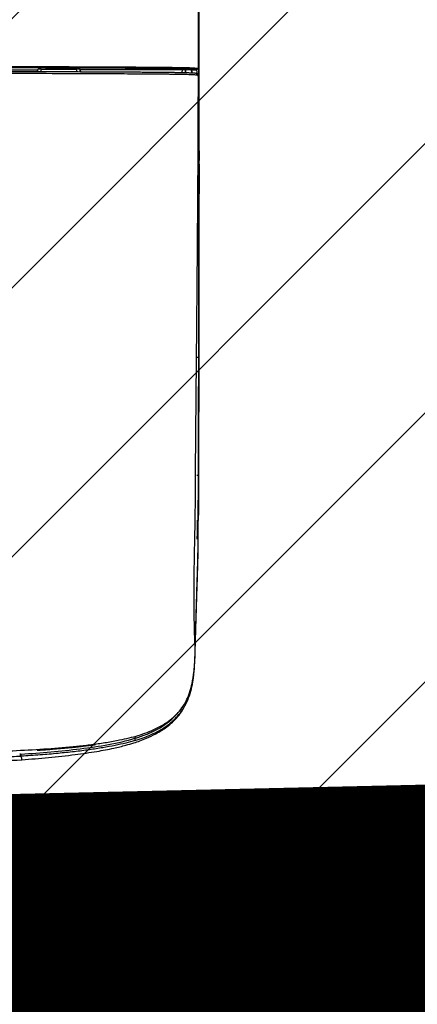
# Model space of a CAD drawing. Header units: metres. Extents: x 6438197 to 12957343, y 5629874 to 11322802.
# Tile 108 of 115: x 6450541 to 6450581, y 5643149 to 5643246. Entities that reach past the tile are written whole.
import ezdxf

# ---------------------------------------------------------------- set-up
doc = ezdxf.new("R2010")
doc.units = ezdxf.units.M
doc.header["$MEASUREMENT"] = 0
doc.header["$PDMODE"] = 3
for name, color, linetype, lineweight in [('_A_OBRYS SCIAN ZEWN', 1, 'Continuous', 30), ('a-hatch', 84, 'Continuous', 5), ('E-OŚWIETLENIE TERENU', 10, 'Continuous', 30), ('IE_lampy zewnętrzne', 221, 'Continuous', 15), ('WYMIAROWANIE', 6, 'Continuous', 9), ('WYPELNIENIA', 204, 'Continuous', 5)]:
    doc.layers.add(name, color=color, linetype=linetype, lineweight=lineweight)
doc.styles.add('Arial', font='arial.ttf')
doc.dimstyles.new('proart_1_500', dxfattribs={"dimtxt": 90, "dimasz": 50, "dimexe": 30, "dimexo": 10, "dimgap": 8, "dimtad": 1, "dimrnd": 1, "dimzin": 9, "dimtxsty": 'Arial', "dimblk": 'ARCHTICK', "dimcen": 0, "dimclrd": 1, "dimclre": 1, "dimclrt": 3, "dimazin": 0, "dimtfac": 1, "dimtmove": 0, "dimatfit": 3, "dimfxl": 0, "dimarcsym": 0})

# ---------------------------------------------------------------- blocks, each defined once
blk = doc.blocks.new('zw$103F')
at = {"layer": 'IE_lampy zewnętrzne', "lineweight": 30}
for p, q in [((45.017, 82.558), (56.51, 82.574)), ((56.874, 82.622), (60.328, 82.627)), ((60.691, 82.579), (70.782, 82.593)), ((71.679, 82.578), (71.063, 82.577)), ((72.42, 78.934), (72.418, 78.934))]:
    blk.add_line(p, q, dxfattribs=at)
at = {"layer": 'IE_lampy zewnętrzne', "lineweight": 30, "extrusion": (0, 0, -1)}
for radius, start, end in [(2.148, 8.37849, 13.21897), (2.11, 8.54475, 14.52781), (2.11, 165.31764, 171.79205), (2.148, 166.62648, 171.96246)]:
    blk.add_arc((-58.602, 82.082), radius, start, end, dxfattribs=at)
at = {"layer": 'IE_lampy zewnętrzne', "lineweight": 30}
for start, end in [(162.64954, 169.98357), (9.63867, 17.50501)]:
    blk.add_arc((58.602, 82.082), 1.81, start, end, dxfattribs=at)
for centre, major_axis, ratio, start_param, end_param in [((72.08, 82.738), (0.012, 0.137), 0.931013, 3.237358, 4.80377), ((72.264, 79.37), (0.138, 0.001), 0.181123, 5.554906, 6.261889), ((72.219, 42.653), (0.15, 0), 0.191864, 4.691055, 6.36245), ((60.596, 16.089), (0.024, -0.209), 0.276888, 6.282919, 7.09188)]:
    blk.add_ellipse(centre, major_axis=major_axis, ratio=ratio, start_param=start_param, end_param=end_param, dxfattribs=at)
for points, degree, knots in [([(72.314, 97.656), (72.315, 97.351), (72.316, 96.747), (72.318, 95.852), (72.319, 94.979), (72.321, 94.127), (72.322, 93.298), (72.323, 92.489), (72.325, 91.703), (72.326, 90.938), (72.328, 89.81), (72.331, 88.317), (72.333, 86.81), (72.335, 85.576), (72.337, 84.804), (72.338, 84.135), (72.338, 83.722), (72.339, 83.395), (72.339, 83.154), (72.34, 82.936), (72.34, 82.79), (72.34, 82.717)], 3, [0, 0, 0, 0, 0.061362, 0.12127, 0.179726, 0.23673, 0.292283, 0.346385, 0.399038, 0.450243, 0.5, 0.625462, 0.75, 0.802626, 0.873199, 0.905081, 0.937004, 0.956139, 0.970687, 0.985312, 1, 1, 1, 1]), ([(72.38, 97.851), (72.383, 96.801), (72.387, 95.259), (72.392, 92.946), (72.397, 90.911), (72.402, 88.752), (72.406, 86.747), (72.409, 85.18), (72.411, 84.079), (72.412, 83.385), (72.413, 82.872), (72.414, 82.435), (72.415, 82.104), (72.415, 81.792), (72.416, 81.501), (72.416, 81.254), (72.417, 81.085), (72.417, 80.917), (72.417, 80.691), (72.418, 80.405), (72.418, 80.073), (72.419, 79.824), (72.419, 79.69), (72.419, 79.657)], 3, [0, 0, 0, 0, 0.173113, 0.254297, 0.381445, 0.508593, 0.610243, 0.712055, 0.766836, 0.791877, 0.826465, 0.851313, 0.863951, 0.881077, 0.902792, 0.911861, 0.921804, 0.930717, 0.939621, 0.958945, 0.977929, 0.994441, 1, 1, 1, 1]), ([(72.08, 82.6), (72.003, 82.607), (71.884, 82.614), (71.769, 82.62), (71.635, 82.626), (71.571, 82.629), (71.492, 82.632), (71.417, 82.634), (71.332, 82.637), (71.25, 82.64), (71.165, 82.642), (71.08, 82.645), (70.998, 82.647), (70.841, 82.651), (70.63, 82.655), (70.432, 82.659), (70.247, 82.662), (70.077, 82.665), (69.854, 82.668), (69.648, 82.671), (69.441, 82.673), (69.047, 82.678), (68.613, 82.683), (68.215, 82.687), (67.77, 82.691), (67.372, 82.694), (66.916, 82.697), (66.528, 82.7), (66.057, 82.704), (65.225, 82.709), (64.329, 82.714), (63.498, 82.719), (62.591, 82.723), (61.767, 82.726), (60.846, 82.73), (60.041, 82.733), (59.097, 82.736), (55.697, 82.748), (52.075, 82.754), (48.679, 82.759), (45.026, 82.76)], 2, [0, 0, 0, 0.015625, 0.015625, 0.03125, 0.03125, 0.039062, 0.039062, 0.046875, 0.046875, 0.054688, 0.054688, 0.0625, 0.0625, 0.078125, 0.078125, 0.09375, 0.09375, 0.109375, 0.109375, 0.125, 0.125, 0.15625, 0.15625, 0.1875, 0.1875, 0.21875, 0.21875, 0.25, 0.25, 0.3125, 0.3125, 0.375, 0.375, 0.4375, 0.4375, 0.5, 0.5, 0.75, 0.75, 1, 1, 1]), ([(45.032, 82.899), (49.764, 82.898), (54.488, 82.891), (61.529, 82.868), (63.873, 82.858), (67.333, 82.835), (68.485, 82.826), (70.125, 82.806), (70.664, 82.797), (71.604, 82.774), (71.989, 82.758), (72.208, 82.739)], 3, [0, 0, 0, 0, 0.5, 0.5, 0.75, 0.75, 0.875, 0.875, 0.9375, 0.9375, 1, 1, 1, 1]), ([(56.874, 82.622), (56.837, 82.622), (56.8, 82.622), (56.766, 82.621), (56.732, 82.621), (56.699, 82.62), (56.671, 82.62), (56.643, 82.619), (56.619, 82.618), (56.601, 82.617), (56.583, 82.616), (56.57, 82.614), (56.564, 82.613)], 3, [0, 0, 0, 0, 0.2323922, 0.2323922, 0.2323922, 0.4651082, 0.4651082, 0.4651082, 0.6925184, 0.6925184, 0.6925184, 0.9113923, 0.9113923, 0.9113923, 0.9113923]), ([(60.643, 82.617), (60.641, 82.618), (60.634, 82.62), (60.622, 82.621), (60.609, 82.622), (60.591, 82.623), (60.57, 82.623), (60.548, 82.624), (60.521, 82.625), (60.492, 82.626), (60.462, 82.626), (60.429, 82.627), (60.394, 82.627), (60.373, 82.627), (60.35, 82.627), (60.328, 82.627)], 3, [0, 0, 0, 0, 0.211089, 0.211089, 0.211089, 0.421923, 0.421923, 0.421923, 0.636653, 0.636653, 0.636653, 0.85894, 0.85894, 0.85894, 1, 1, 1, 1]), ([(70.782, 82.593), (70.813, 82.593), (70.844, 82.593), (70.874, 82.592), (70.903, 82.592), (70.93, 82.592), (70.955, 82.591), (70.979, 82.59), (71, 82.59), (71.016, 82.589), (71.032, 82.588), (71.044, 82.587), (71.051, 82.586)], 3, [0, 0, 0, 0, 0.2184632, 0.2184632, 0.2184632, 0.4369351, 0.4369351, 0.4369351, 0.6552879, 0.6552879, 0.6552879, 0.8736107, 0.8736107, 0.8736107, 0.8736107]), ([(71.679, 82.578), (71.686, 82.573), (71.692, 82.524), (71.7, 82.372), (71.702, 82.336), (71.703, 82.294)], 3, [0, 0, 0, 0, 0.791335, 0.791335, 1, 1, 1, 1]), ([(71.704, 82.274), (71.704, 82.287), (71.703, 82.301), (71.695, 82.499), (71.687, 82.574), (71.679, 82.577)], 3, [0, 0, 0, 0, 0.063944, 0.063944, 1, 1, 1, 1]), ([(72.203, 82.578), (72.203, 82.579), (72.202, 82.579), (72.202, 82.579), (72.202, 82.579), (72.202, 82.579)], 3, [0, 0, 0, 0, 0.969951, 0.969951, 1, 1, 1, 1]), ([(72.23, 82.216), (72.229, 82.266), (72.227, 82.31), (72.219, 82.498), (72.211, 82.574), (72.203, 82.578)], 3, [0, 0, 0, 0, 0.210641, 0.210641, 1, 1, 1, 1]), ([(72.34, 82.717), (72.342, 82.715), (72.346, 82.71), (72.355, 82.646), (72.363, 82.521), (72.37, 82.305), (72.375, 82.106), (72.38, 81.884), (72.384, 81.64), (72.387, 81.379), (72.39, 81.108), (72.393, 80.827), (72.396, 80.446), (72.399, 79.96), (72.401, 79.567), (72.402, 79.37)], 3, [0, 0, 0, 0, 0.063458, 0.125329, 0.249784, 0.311387, 0.3756, 0.439488, 0.499816, 0.562314, 0.624414, 0.68634, 0.749654, 0.874807, 1, 1, 1, 1]), ([(48.866, 82.408), (49.368, 82.407), (50.524, 82.406), (52.832, 82.403), (55.791, 82.397), (58.663, 82.388), (60.441, 82.382), (61.166, 82.379), (61.623, 82.377), (62.309, 82.374), (63.186, 82.37), (64.169, 82.365), (65.274, 82.359), (66.3, 82.352), (67.175, 82.345), (67.801, 82.34), (68.299, 82.336), (68.655, 82.332), (68.986, 82.329), (69.316, 82.325), (69.575, 82.321), (69.722, 82.319), (69.825, 82.318), (69.927, 82.317), (70.008, 82.315), (70.041, 82.315), (70.042, 82.315), (70.044, 82.315), (70.045, 82.315), (70.047, 82.315), (70.048, 82.315), (70.049, 82.315), (70.051, 82.315), (70.052, 82.315), (70.056, 82.315), (70.063, 82.314), (70.077, 82.314), (70.104, 82.314), (70.166, 82.313), (70.364, 82.31), (70.577, 82.306), (70.769, 82.301), (70.843, 82.3), (70.897, 82.298), (70.94, 82.297), (70.989, 82.296), (71.053, 82.294), (71.139, 82.292), (71.258, 82.288), (71.391, 82.284), (71.52, 82.279), (71.62, 82.275), (71.696, 82.271), (71.749, 82.268), (71.789, 82.266), (71.887, 82.26), (71.955, 82.255), (72.013, 82.251)], 3, [0, 0, 0, 0, 0.062076, 0.142814, 0.285532, 0.428468, 0.4995, 0.50691, 0.518885, 0.556492, 0.592522, 0.628489, 0.67966, 0.73144, 0.758284, 0.790866, 0.811383, 0.822314, 0.837009, 0.854475, 0.865788, 0.871376, 0.874263, 0.879625, 0.885191, 0.885191, 0.885192, 0.885193, 0.885196, 0.8852, 0.885209, 0.885228, 0.885265, 0.885338, 0.885484, 0.885773, 0.886338, 0.88742, 0.889387, 0.894902, 0.914759, 0.919564, 0.923279, 0.92571, 0.927819, 0.929938, 0.933249, 0.937882, 0.943665, 0.952955, 0.960877, 0.967608, 0.972824, 0.976818, 0.979224, 0.982297, 1, 1, 1, 1]), ([(72.208, 82.043), (72.144, 82.048), (72.016, 82.057), (71.746, 82.07), (71.438, 82.082), (71.095, 82.092), (70.727, 82.1), (70.342, 82.107), (69.95, 82.113), (69.554, 82.118), (69.161, 82.123), (68.775, 82.127), (68.4, 82.13), (68.038, 82.133), (67.69, 82.136), (67.356, 82.138), (67.036, 82.14), (65.939, 82.148), (63.917, 82.16), (60.388, 82.175), (55.336, 82.194), (51.298, 82.198), (48.873, 82.2)], 3, [0, 0, 0, 0, 0.019408, 0.038268, 0.056752, 0.074971, 0.093008, 0.110918, 0.128663, 0.146155, 0.163281, 0.179925, 0.195987, 0.211392, 0.226137, 0.240227, 0.253668, 0.266464, 0.378332, 0.505695, 0.703099, 1, 1, 1, 1]), ([(72.368, 81.521), (72.367, 81.56), (72.364, 81.72), (72.356, 81.923), (72.353, 81.995), (72.34, 82.06), (72.332, 82.084), (72.32, 82.112), (72.293, 82.154), (72.257, 82.186), (72.23, 82.202), (72.216, 82.21), (72.185, 82.224), (72.159, 82.23), (72.138, 82.23)], 3, [0, 0, 0, 0, 0.088354, 0.386512, 0.692386, 0.767053, 0.802391, 0.829338, 0.867802, 0.907178, 0.922322, 0.929311, 0.938512, 1, 1, 1, 1]), ([(72.388, 79.346), (72.386, 79.623), (72.385, 79.805), (72.384, 80.056), (72.382, 80.26), (72.381, 80.386), (72.38, 80.487), (72.38, 80.592), (72.379, 80.704), (72.377, 80.93), (72.374, 81.127), (72.373, 81.241), (72.371, 81.329), (72.37, 81.423), (72.368, 81.515), (72.365, 81.703), (72.36, 81.814), (72.359, 81.858), (72.357, 81.893), (72.355, 81.918), (72.354, 81.94), (72.352, 81.961), (72.351, 81.975), (72.346, 82.02), (72.341, 82.02)], 2, [0, 0, 0, 0.125, 0.125, 0.25, 0.25, 0.3125, 0.3125, 0.375, 0.375, 0.5, 0.5, 0.5625, 0.5625, 0.625, 0.625, 0.75, 0.75, 0.8, 0.8, 0.8375, 0.8375, 0.875, 0.875, 1, 1, 1]), ([(72.343, 79.897), (72.349, 79.887), (72.352, 79.86), (72.356, 79.825), (72.361, 79.752), (72.37, 79.614), (72.378, 79.346)], 2, [0, 0, 0, 0.25, 0.25, 0.5, 0.5, 1, 1, 1]), ([(72.391, 78.207), (72.391, 78.271), (72.39, 78.392), (72.39, 78.565), (72.389, 78.735), (72.389, 78.905), (72.388, 79.078), (72.388, 79.19), (72.387, 79.244)], 3, [0, 0, 0, 0, 0.184549, 0.351217, 0.500003, 0.675605, 0.842269, 1, 1, 1, 1]), ([(72.402, 79.346), (72.402, 79.297), (72.402, 79.199), (72.403, 79.052), (72.404, 78.901), (72.404, 78.748), (72.405, 78.592), (72.405, 78.433), (72.406, 78.262), (72.406, 78.145), (72.406, 78.081)], 3, [0, 0, 0, 0, 0.115097, 0.232225, 0.351391, 0.472599, 0.595855, 0.721161, 0.848522, 1, 1, 1, 1]), ([(72.424, 72.393), (72.424, 72.413), (72.425, 72.728), (72.428, 73.279), (72.432, 74.053), (72.436, 74.848), (72.432, 75.878), (72.424, 77.257), (72.421, 78.33), (72.419, 78.934)], 3, [0, 0, 0, 0, 0.009187, 0.143949, 0.251021, 0.362021, 0.506047, 0.722231, 1, 1, 1, 1]), ([(72.405, 72.718), (72.404, 72.774), (72.404, 72.885), (72.404, 73.107), (72.403, 73.385), (72.402, 73.72), (72.401, 74.056), (72.4, 74.396), (72.399, 74.734), (72.398, 75.078), (72.397, 75.396), (72.397, 75.674), (72.396, 75.905), (72.396, 76.157), (72.395, 76.459), (72.394, 76.923), (72.393, 77.393), (72.392, 77.858), (72.391, 78.091), (72.391, 78.207)], 3, [0, 0, 0, 0, 0.031258, 0.062516, 0.125032, 0.187544, 0.250067, 0.312439, 0.375076, 0.436339, 0.500081, 0.548466, 0.587151, 0.625075, 0.685127, 0.750038, 0.875016, 0.937509, 1, 1, 1, 1]), ([(72.067, 40.535), (72.067, 40.622), (72.068, 40.819), (72.069, 41.151), (72.071, 41.556), (72.073, 42.033), (72.076, 42.583), (72.08, 43.253), (72.086, 44.15), (72.094, 45.136), (72.105, 46.397), (72.12, 48.017), (72.14, 50.185), (72.164, 52.719), (72.189, 55.475), (72.209, 57.751), (72.224, 59.473), (72.233, 60.57), (72.243, 61.675), (72.252, 62.786), (72.261, 63.905), (72.27, 65.031), (72.279, 66.165), (72.286, 67.08), (72.292, 67.916), (72.299, 68.815), (72.309, 70.146), (72.317, 71.39), (72.323, 72.416), (72.327, 73.097), (72.33, 73.819), (72.334, 74.584), (72.336, 75.39), (72.338, 75.942), (72.339, 76.225)], 3, [0, 0, 0, 0, 0.007288, 0.016609, 0.027964, 0.041352, 0.056773, 0.074229, 0.097717, 0.132145, 0.157161, 0.203676, 0.268375, 0.339329, 0.416538, 0.5, 0.530531, 0.561267, 0.592207, 0.623351, 0.654702, 0.686259, 0.718025, 0.75, 0.763133, 0.788338, 0.82562, 0.875, 0.892879, 0.911941, 0.932185, 0.95361, 0.976215, 1, 1, 1, 1]), ([(72.413, 75.068), (72.413, 74.992), (72.413, 74.916), (72.414, 74.84), (72.414, 74.754), (72.414, 74.668), (72.414, 74.583), (72.414, 74.573), (72.414, 74.564), (72.414, 74.554)], 3, [0, 0, 0, 0, 0.443603, 0.443603, 0.443603, 0.944878, 0.944878, 0.944878, 1, 1, 1, 1]), ([(72.414, 74.569), (72.416, 74.569), (72.418, 74.569), (72.423, 74.569), (72.426, 74.569), (72.428, 74.569)], 3, [0, 0, 0, 0, 0.5, 0.5, 1, 1, 1, 1]), ([(72.414, 74.552), (72.414, 74.548), (72.414, 74.543), (72.415, 74.401), (72.415, 74.261), (72.416, 74.121), (72.416, 74.116), (72.416, 74.111)], 3, [0, 0, 0, 0, 0.02869, 0.02869, 0.965552, 0.965552, 1, 1, 1, 1]), ([(72.427, 74.215), (72.427, 74.213), (72.427, 74.211), (72.426, 74.207), (72.426, 74.206), (72.426, 74.204)], 3, [0, 0, 0, 0, 0.6353, 0.6353, 1, 1, 1, 1]), ([(72.429, 74.569), (72.428, 74.509), (72.428, 74.449), (72.428, 74.331), (72.427, 74.273), (72.427, 74.215)], 3, [0, 0, 0, 0, 0.509108, 0.509108, 1, 1, 1, 1]), ([(72.428, 74.569), (72.428, 74.569), (72.428, 74.569), (72.428, 74.569), (72.428, 74.569), (72.429, 74.569)], 3, [0, 0, 0, 0, 0.03598, 0.03598, 1, 1, 1, 1]), ([(72.419, 73.639), (72.419, 73.55), (72.42, 73.372), (72.422, 73.105), (72.423, 72.836), (72.423, 72.567), (72.424, 72.296), (72.424, 72.023), (72.425, 71.75), (72.425, 71.499), (72.426, 71.275), (72.426, 71.08), (72.426, 70.895), (72.425, 70.718), (72.424, 70.549), (72.421, 70.366), (72.419, 70.152), (72.417, 69.893), (72.416, 69.6), (72.416, 69.393), (72.416, 69.284)], 3, [0, 0, 0, 0, 0.061511, 0.123341, 0.185473, 0.247892, 0.31058, 0.373519, 0.436691, 0.500083, 0.546829, 0.591561, 0.634266, 0.674931, 0.713539, 0.750071, 0.801132, 0.85979, 0.926071, 1, 1, 1, 1]), ([(72.408, 69.319), (72.408, 69.356), (72.408, 69.43), (72.408, 69.542), (72.408, 69.66), (72.408, 69.786), (72.408, 69.96), (72.408, 70.23), (72.408, 70.6), (72.408, 71.167), (72.407, 71.735), (72.406, 72.297), (72.405, 72.578), (72.405, 72.718)], 3, [0, 0, 0, 0, 0.032239, 0.064658, 0.09726, 0.135021, 0.17424, 0.250001, 0.371004, 0.500003, 0.749998, 0.875, 1, 1, 1, 1]), ([(72.416, 69.19), (72.416, 69.152), (72.416, 69.078), (72.419, 68.967), (72.385, 68.874), (72.312, 68.849), (72.268, 68.834)], 3, [0, 0, 0, 0, 0.265316, 0.508427, 0.701628, 1, 1, 1, 1]), ([(72.349, 38.589), (72.349, 38.632), (72.35, 38.718), (72.35, 38.846), (72.351, 38.974), (72.351, 39.101), (72.352, 39.228), (72.352, 39.355), (72.352, 39.482), (72.353, 39.608), (72.353, 39.734), (72.354, 39.859), (72.354, 39.984), (72.354, 40.109), (72.355, 40.234), (72.355, 40.358), (72.356, 40.482), (72.357, 40.781), (72.358, 41.252), (72.36, 41.89), (72.361, 42.408), (72.362, 42.817), (72.363, 43.123), (72.364, 43.438), (72.365, 43.764), (72.366, 44.099), (72.367, 44.478), (72.368, 44.912), (72.369, 45.376), (72.371, 45.859), (72.373, 46.464), (72.375, 47.231), (72.378, 48.151), (72.381, 49.126), (72.384, 50.088), (72.387, 51.06), (72.389, 51.905), (72.391, 52.868), (72.394, 54.188), (72.398, 55.857), (72.401, 57.77), (72.403, 59.589), (72.405, 61.079), (72.405, 62.156), (72.406, 62.884), (72.406, 63.635), (72.406, 64.408), (72.406, 65.119), (72.406, 65.697), (72.406, 66.175), (72.406, 66.612), (72.406, 67.023), (72.406, 67.365), (72.407, 67.653), (72.407, 67.932), (72.407, 68.203), (72.407, 68.465), (72.407, 68.719), (72.407, 68.886), (72.407, 68.968)], 3, [0, 0, 0, 0, 0.004053, 0.008095, 0.012126, 0.016147, 0.020158, 0.02416, 0.028151, 0.032132, 0.036104, 0.040067, 0.04402, 0.047965, 0.0519, 0.055827, 0.059745, 0.063654, 0.084244, 0.10453, 0.124538, 0.134066, 0.143935, 0.154147, 0.164701, 0.1756, 0.186845, 0.201804, 0.218106, 0.232413, 0.249388, 0.277831, 0.308161, 0.340379, 0.374485, 0.403685, 0.437038, 0.458519, 0.499591, 0.568474, 0.624693, 0.690098, 0.749795, 0.77329, 0.797548, 0.822568, 0.848351, 0.874896, 0.893776, 0.906175, 0.92274, 0.937453, 0.947264, 0.956783, 0.96601, 0.974944, 0.983587, 0.991939, 1, 1, 1, 1]), ([(72.414, 67.969), (72.414, 67.907), (72.414, 67.777), (72.414, 67.571), (72.414, 67.347), (72.414, 67.102), (72.414, 66.837), (72.414, 66.553), (72.414, 66.169), (72.414, 65.69), (72.414, 65.122), (72.414, 64.675), (72.414, 64.329), (72.414, 64.06), (72.414, 63.719), (72.414, 63.305), (72.414, 62.832), (72.413, 62.307), (72.413, 61.737), (72.412, 61.019), (72.411, 60.034), (72.41, 58.617), (72.407, 57.017), (72.405, 55.643), (72.403, 54.775), (72.402, 54.411), (72.402, 54.277)], 3, [0, 0, 0, 0, 0.013498, 0.028443, 0.044839, 0.062689, 0.081998, 0.102767, 0.124997, 0.166336, 0.208012, 0.249996, 0.264389, 0.284094, 0.309103, 0.339405, 0.374996, 0.413002, 0.454668, 0.499995, 0.57031, 0.670293, 0.810356, 0.920239, 0.970806, 1, 1, 1, 1]), ([(72.402, 54.277), (72.405, 54.266), (72.392, 54.251), (72.331, 54.231), (72.286, 54.227), (72.249, 54.227)], 3, [0, 0, 0, 0, 0.5, 0.5, 1, 1, 1, 1]), ([(72.402, 54.277), (72.401, 54.047), (72.4, 53.497), (72.398, 52.537), (72.395, 51.603), (72.393, 50.761), (72.391, 50.078), (72.389, 49.317), (72.386, 48.426), (72.383, 47.508), (72.381, 46.664), (72.379, 46.054), (72.377, 45.623), (72.376, 45.254), (72.375, 44.871), (72.374, 44.485), (72.373, 44.134), (72.372, 43.784), (72.371, 43.43), (72.37, 43.101), (72.369, 42.853), (72.369, 42.712), (72.369, 42.655)], 3, [0, 0, 0, 0, 0.059781, 0.143114, 0.25, 0.302598, 0.361795, 0.427595, 0.499999, 0.592664, 0.665221, 0.717667, 0.749994, 0.775978, 0.812425, 0.848207, 0.874844, 0.902053, 0.937332, 0.964633, 0.985531, 1, 1, 1, 1]), ([(72.369, 42.655), (72.369, 42.584), (72.368, 42.417), (72.368, 42.166), (72.367, 41.9), (72.366, 41.63), (72.365, 41.331), (72.364, 40.992), (72.363, 40.711), (72.363, 40.417), (72.362, 40.154), (72.361, 39.858), (72.36, 39.602), (72.359, 39.356), (72.358, 39.14), (72.358, 38.964), (72.357, 38.827), (72.357, 38.736), (72.357, 38.69)], 3, [0, 0, 0, 0, 0.053968, 0.12816, 0.191977, 0.25632, 0.333523, 0.419024, 0.512719, 0.545856, 0.640907, 0.711509, 0.769061, 0.833205, 0.897166, 0.931491, 0.965768, 1, 1, 1, 1]), ([(71.939, 32.092), (71.943, 32.753), (71.963, 34.131), (72.007, 36.256), (72.048, 38.395), (72.064, 39.823), (72.067, 40.535)], 3, [0, 0, 0, 0, 0.248876, 0.499251, 0.749626, 1, 1, 1, 1]), ([(72.309, 34.363), (72.317, 34.711), (72.334, 35.408), (72.342, 36.289), (72.345, 36.995), (72.347, 37.444), (72.348, 37.811), (72.349, 38.091), (72.349, 38.351), (72.35, 38.514), (72.35, 38.589)], 3, [0, 0, 0, 0, 0.249969, 0.499944, 0.624956, 0.749961, 0.816757, 0.884409, 0.947348, 1, 1, 1, 1]), ([(72.32, 34.248), (72.328, 34.567), (72.345, 35.282), (72.352, 36.261), (72.354, 37.157), (72.354, 37.884), (72.355, 38.356), (72.356, 38.589)], 3, [0, 0, 0, 0, 0.222825, 0.499951, 0.675894, 0.840215, 1, 1, 1, 1]), ([(72.243, 32.167), (72.245, 32.226), (72.248, 32.343), (72.254, 32.518), (72.259, 32.692), (72.264, 32.864), (72.269, 33.034), (72.275, 33.236), (72.282, 33.468), (72.29, 33.73), (72.298, 33.99), (72.303, 34.162), (72.306, 34.248)], 3, [0, 0, 0, 0, 0.085391, 0.169957, 0.253699, 0.33662, 0.41872, 0.5, 0.627327, 0.753099, 0.87732, 1, 1, 1, 1]), ([(72.251, 31.981), (72.259, 32.25), (72.271, 32.621), (72.284, 33.065), (72.291, 33.311), (72.299, 33.559), (72.307, 33.814), (72.313, 34.044), (72.317, 34.17), (72.319, 34.217)], 3, [0, 0, 0, 0, 0.362633, 0.499995, 0.596442, 0.692896, 0.832172, 0.937633, 1, 1, 1, 1]), ([(72.047, 25.379), (72.047, 25.38), (72.046, 25.382), (72.046, 25.386), (72.046, 25.394), (72.045, 25.406), (72.045, 25.421), (72.044, 25.437), (72.043, 25.451), (72.043, 25.466), (72.042, 25.483), (72.041, 25.5), (72.04, 25.523), (72.039, 25.543), (72.038, 25.561), (72.038, 25.58), (72.037, 25.603), (72.035, 25.633), (72.034, 25.659), (72.033, 25.687), (72.029, 25.783), (72.018, 26.07), (72, 26.59), (71.984, 27.171), (71.975, 27.537), (71.969, 27.828), (71.962, 28.136), (71.957, 28.459), (71.953, 28.699), (71.951, 28.844), (71.95, 28.902), (71.949, 28.975), (71.948, 29.049), (71.947, 29.108), (71.946, 29.183), (71.945, 29.259), (71.945, 29.335), (71.944, 29.411), (71.943, 29.504), (71.942, 29.613), (71.941, 29.708), (71.94, 29.803), (71.938, 30.124), (71.934, 30.858), (71.936, 31.611), (71.939, 32.092)], 3, [0, 0, 0, 0, 0.001383, 0.010975, 0.020568, 0.03016, 0.049345, 0.058938, 0.06853, 0.078123, 0.087715, 0.097308, 0.1069, 0.121289, 0.126085, 0.130882, 0.145271, 0.154863, 0.164456, 0.174048, 0.183641, 0.260381, 0.413862, 0.490602, 0.528972, 0.567342, 0.605712, 0.644082, 0.682453, 0.687249, 0.692045, 0.701638, 0.71123, 0.716026, 0.720823, 0.735211, 0.740008, 0.744804, 0.759193, 0.768785, 0.778378, 0.78797, 0.797563, 0.874303, 1, 1, 1, 1]), ([(72.044, 25.718), (72.047, 25.822), (72.056, 26.088), (72.073, 26.621), (72.094, 27.315), (72.115, 27.986), (72.132, 28.521), (72.148, 29.059), (72.169, 29.731), (72.189, 30.384), (72.204, 30.873), (72.213, 31.198), (72.223, 31.522), (72.233, 31.845), (72.24, 32.06), (72.243, 32.167)], 3, [0, 0, 0, 0, 0.048824, 0.125003, 0.250006, 0.375009, 0.439509, 0.500008, 0.626366, 0.751815, 0.801979, 0.851879, 0.901514, 0.950887, 1, 1, 1, 1]), ([(71.917, 23.009), (71.95, 23.392), (72.003, 24), (72.029, 24.701), (72.04, 25.055), (72.045, 25.197), (72.047, 25.268), (72.06, 25.689), (72.077, 26.292), (72.098, 26.999), (72.109, 27.358), (72.114, 27.539), (72.117, 27.609), (72.117, 27.639), (72.118, 27.653), (72.118, 27.659), (72.118, 27.662), (72.118, 27.664), (72.12, 27.721)], 3, [0, 0, 0, 0, 0.249973, 0.397111, 0.454074, 0.478408, 0.488616, 0.499979, 0.749986, 0.874994, 0.950785, 0.978715, 0.990188, 0.995302, 0.997703, 0.998864, 0.999435, 1, 1, 1, 1]), ([(71.945, 23.448), (71.958, 23.608), (71.983, 23.929), (72.018, 24.573), (72.035, 25.056), (72.047, 25.378)], 3, [0, 0, 0, 0, 0.249993, 0.499991, 1, 1, 1, 1]), ([(60.654, 15.95), (61.102, 16.001), (61.999, 16.104), (63.318, 16.295), (64.821, 16.565), (66.457, 16.953), (68.151, 17.579), (69.626, 18.462), (70.612, 19.447), (71.132, 20.306), (71.378, 20.859), (71.572, 21.407), (71.782, 22.193), (71.87, 22.842), (71.922, 23.223)], 3, [0, 0, 0, 0, 0.083107, 0.166548, 0.250327, 0.375653, 0.500143, 0.624734, 0.749472, 0.81206, 0.844375, 0.874501, 0.926493, 1, 1, 1, 1]), ([(66.109, 16.483), (66.385, 16.57), (66.937, 16.744), (67.72, 17.063), (68.463, 17.433), (69.152, 17.86), (69.782, 18.348), (70.347, 18.901), (70.837, 19.528), (71.243, 20.254), (71.559, 21.106), (71.786, 22.015), (71.868, 22.628), (71.908, 22.933)], 3, [0, 0, 0, 0, 0.090823, 0.181848, 0.2727, 0.362946, 0.45312, 0.544094, 0.635405, 0.726042, 0.817621, 0.909223, 1, 1, 1, 1]), ([(71.749, 21.917), (71.761, 21.974), (71.817, 22.262), (71.858, 22.551), (71.883, 22.785)], 3, [0, 0, 0, 0, 0.201728, 1, 1, 1, 1]), ([(54.962, 14.594), (55.841, 14.654), (57.604, 14.8), (60.076, 15.067), (62.224, 15.377), (63.891, 15.693), (65.098, 15.982), (65.946, 16.229), (66.615, 16.454), (67.348, 16.739), (68.261, 17.176), (69.332, 17.854), (70.194, 18.637), (70.652, 19.239), (70.796, 19.462)], 3, [0, 0, 0, 0, 0.142315, 0.287929, 0.409502, 0.507013, 0.58038, 0.629454, 0.66703, 0.709247, 0.773714, 0.85362, 0.949658, 1, 1, 1, 1]), ([(66.109, 16.702), (66.235, 16.741), (66.547, 16.838), (67.213, 17.075), (68.464, 17.617), (69.589, 18.377), (70.237, 19.079), (70.371, 19.243)], 3, [0, 0, 0, 0, 0.07393, 0.184317, 0.403968, 0.868505, 1, 1, 1, 1]), ([(54.867, 15.144), (56.847, 15.271), (58.81, 15.433), (62.61, 15.903), (64.452, 16.204), (66.109, 16.701)], 3, [0, 0, 0, 0, 0.5, 0.5, 1, 1, 1, 1]), ([(66.109, 16.702), (66.109, 16.699), (66.109, 16.693), (66.109, 16.684), (66.109, 16.674), (66.109, 16.662), (66.109, 16.642), (66.109, 16.617), (66.109, 16.585), (66.109, 16.553), (66.109, 16.529), (66.109, 16.512), (66.109, 16.501), (66.109, 16.491), (66.109, 16.485), (66.109, 16.483)], 3, [0, 0, 0, 0, 0.047486, 0.089456, 0.125553, 0.190856, 0.250549, 0.375689, 0.500645, 0.625219, 0.749975, 0.811883, 0.875123, 0.93615, 1, 1, 1, 1]), ([(47.994, 15.289), (49.036, 15.312), (51.062, 15.359), (54.107, 15.478), (57.084, 15.63), (59.05, 15.8), (60.011, 15.884)], 3, [0, 0, 0, 0, 0.257252, 0.50025, 0.755757, 1, 1, 1, 1]), ([(66.109, 16.482), (65.807, 16.397), (65.168, 16.218), (64.111, 15.984), (62.917, 15.762), (61.58, 15.559), (60.103, 15.373), (58.487, 15.205), (56.734, 15.053), (55.513, 14.97), (54.883, 14.927)], 3, [0, 0, 0, 0, 0.08998, 0.189833, 0.299629, 0.419419, 0.54929, 0.68932, 0.839541, 1, 1, 1, 1]), ([(17.646, 14.544), (18.741, 14.471), (20.889, 14.35), (23.991, 14.26), (26.79, 14.198), (29.211, 14.162), (31.251, 14.14), (32.973, 14.129), (34.619, 14.122), (36.444, 14.121), (38.642, 14.127), (41.223, 14.146), (44.186, 14.184), (47.529, 14.254), (51.177, 14.362), (53.686, 14.507), (54.961, 14.595)], 3, [0, 0, 0, 0, 0.089224, 0.17432, 0.249223, 0.313931, 0.368444, 0.412759, 0.451874, 0.500309, 0.55899, 0.627914, 0.707084, 0.796496, 0.896151, 1, 1, 1, 1]), ([(54.834, 14.924), (54.278, 14.891), (53.165, 14.824), (51.484, 14.749), (49.801, 14.683), (48.114, 14.629), (46.425, 14.583), (44.735, 14.545), (43.045, 14.514), (41.353, 14.489), (39.661, 14.471), (37.969, 14.46), (36.095, 14.454), (33.924, 14.456), (31.341, 14.471), (28.413, 14.506), (25.142, 14.572), (21.532, 14.678), (19.032, 14.808), (17.725, 14.877)], 3, [0, 0, 0, 0, 0.045485, 0.090969, 0.136447, 0.181919, 0.227386, 0.272847, 0.318299, 0.363744, 0.409181, 0.454609, 0.500028, 0.560077, 0.62943, 0.708093, 0.796072, 0.893373, 1, 1, 1, 1]), ([(54.814, 15.141), (54.806, 15.14), (54.801, 15.139), (54.792, 15.139), (54.78, 15.138), (54.768, 15.137), (54.758, 15.137), (54.751, 15.136), (54.747, 15.136), (54.745, 15.136), (54.744, 15.136)], 3, [0, 0, 0, 0, 0.153326, 0.301587, 0.481488, 0.662601, 0.819002, 0.909507, 0.969795, 1, 1, 1, 1]), ([(54.834, 14.924), (54.836, 14.937), (54.836, 14.954), (54.836, 14.992), (54.835, 15.013), (54.832, 15.056), (54.83, 15.077), (54.824, 15.113), (54.821, 15.128), (54.818, 15.139)], 3, [0, 0, 0, 0, 0.25, 0.25, 0.5, 0.5, 0.75, 0.75, 1, 1, 1, 1]), ([(54.963, 14.591), (54.963, 14.592), (54.963, 14.594), (54.962, 14.597), (54.962, 14.601), (54.962, 14.604), (54.961, 14.608), (54.961, 14.612), (54.96, 14.616), (54.959, 14.621), (54.958, 14.627), (54.958, 14.632), (54.957, 14.639), (54.95, 14.679), (54.933, 14.771), (54.895, 14.886), (54.882, 14.927)], 3, [0, 0, 0, 0, 0.041783, 0.094618, 0.121035, 0.147452, 0.173869, 0.200287, 0.226704, 0.253121, 0.279538, 0.305956, 0.332373, 0.35879, 0.781465, 1, 1, 1, 1])]:
    blk.add_open_spline(points, degree=degree, knots=knots, dxfattribs=at)
for points, degree in [([(56.559, 82.612), (56.543, 82.599), (56.526, 82.586), (56.51, 82.574)], 3), ([(56.564, 82.613), (56.561, 82.613), (56.56, 82.612), (56.559, 82.612)], 3), ([(60.691, 82.579), (60.675, 82.592), (60.659, 82.605), (60.643, 82.617)], 3), ([(70.774, 82.301), (70.778, 82.429), (70.782, 82.593)], 2), ([(71.058, 82.584), (71.055, 82.487), (71.052, 82.391), (71.049, 82.294)], 3), ([(71.051, 82.586), (71.055, 82.585), (71.057, 82.586), (71.058, 82.584)], 3), ([(71.058, 82.584), (71.063, 82.577)], 1), ([(71.063, 82.577), (71.073, 82.577), (71.081, 82.502), (71.085, 82.318)], 3), ([(71.679, 82.578), (72.202, 82.579)], 1), ([(71.679, 82.578), (71.854, 82.578), (72.028, 82.578), (72.203, 82.578)], 3), ([(72.202, 82.579), (72.195, 82.59), (72.08, 82.6)], 2), ([(72.34, 82.717), (72.34, 82.652), (72.267, 82.579), (72.202, 82.578)], 3), ([(72.208, 82.739), (72.29, 82.732), (72.335, 82.724), (72.34, 82.717)], 3), ([(72.013, 82.251), (72.115, 82.252), (72.209, 82.153), (72.208, 82.043)], 3), ([(72.295, 82.147), (72.092, 82.231)], 1), ([(72.131, 82.23), (72.241, 82.23), (72.341, 82.13), (72.341, 82.02)], 3), ([(72.342, 82.02), (72.336, 82.028), (72.291, 82.035), (72.208, 82.043)], 3), ([(72.341, 82.02), (72.343, 79.897)], 1), ([(72.343, 79.29), (72.343, 79.492), (72.343, 79.695), (72.343, 79.897)], 3), ([(72.339, 76.394), (72.341, 77.36), (72.342, 78.325), (72.343, 79.29)], 3), ([(72.378, 79.346), (72.388, 79.346)], 1), ([(72.387, 79.314), (72.387, 79.324), (72.387, 79.335), (72.387, 79.346)], 3), ([(72.387, 79.289), (72.387, 79.297), (72.387, 79.305), (72.387, 79.314)], 3), ([(72.387, 79.244), (72.387, 79.259), (72.387, 79.274), (72.387, 79.289)], 3), ([(72.402, 79.346), (72.418, 79.346)], 1), ([(72.413, 75.065), (72.415, 76.354), (72.417, 77.643), (72.418, 78.932)], 3), ([(72.419, 79.346), (72.419, 79.346), (72.419, 79.346), (72.418, 79.346)], 3), ([(72.418, 79.346), (72.418, 79.301), (72.418, 79.256), (72.418, 79.211)], 3), ([(72.418, 78.932), (72.418, 79.025), (72.418, 79.118), (72.418, 79.211)], 3), ([(72.42, 78.929), (72.42, 79.14), (72.419, 79.351)], 2), ([(72.339, 76.225), (72.339, 76.282), (72.339, 76.338), (72.339, 76.394)], 3), ([(72.425, 74.191), (72.422, 74.159), (72.419, 74.128), (72.416, 74.096)], 3), ([(72.416, 74.104), (72.417, 73.949), (72.418, 73.794), (72.419, 73.639)], 3), ([(72.426, 74.203), (72.425, 74.015), (72.424, 73.827), (72.423, 73.639)], 3), ([(72.426, 74.239), (72.426, 74.223), (72.425, 74.207), (72.425, 74.191)], 3), ([(72.426, 74.204), (72.426, 74.216), (72.426, 74.227), (72.426, 74.239)], 3), ([(72.428, 74.569), (72.428, 74.569), (72.428, 74.569), (72.428, 74.569)], 3), ([(72.419, 73.639), (72.42, 73.639), (72.422, 73.639), (72.423, 73.639)], 3), ([(72.414, 69.423), (72.424, 70.809)], 1), ([(72.407, 68.968), (72.408, 69.085), (72.408, 69.202), (72.408, 69.319)], 3), ([(72.415, 68.878), (72.415, 68.575), (72.414, 68.272), (72.414, 67.969)], 3), ([(72.416, 69.19), (72.416, 69.086), (72.416, 68.982), (72.415, 68.878)], 3), ([(72.416, 69.284), (72.416, 69.252), (72.416, 69.221), (72.416, 69.19)], 3), ([(72.239, 38.189), (72.238, 37.99), (72.237, 37.792), (72.235, 37.593)], 3), ([(72.356, 38.589), (72.356, 38.623), (72.356, 38.656), (72.356, 38.69)], 3), ([(72.235, 37.593), (72.232, 37.225), (72.228, 36.858), (72.223, 36.493)], 3), ([(72.223, 36.493), (72.222, 36.43), (72.221, 36.368), (72.22, 36.306)], 3), ([(72.305, 34.248), (72.306, 34.26), (72.306, 34.272), (72.307, 34.284)], 3), ([(72.307, 34.283), (72.307, 34.31), (72.308, 34.336), (72.309, 34.362)], 3), ([(72.307, 34.282), (72.309, 34.362)], 1), ([(72.319, 34.217), (72.319, 34.227), (72.319, 34.237), (72.32, 34.248)], 3), ([(72.12, 27.721), (72.164, 29.125), (72.208, 30.544), (72.251, 31.981)], 3), ([(72.033, 25.381), (72.037, 25.493), (72.04, 25.606), (72.044, 25.718)], 3), ([(71.922, 23.223), (71.929, 23.292), (71.936, 23.36), (71.943, 23.429)], 3), ([(71.943, 23.429), (71.944, 23.435), (71.944, 23.441), (71.945, 23.447)], 3), ([(71.908, 22.933), (71.917, 23.01)], 1), ([(66.109, 16.892), (66.109, 16.828), (66.109, 16.765), (66.109, 16.701)], 3), ([(56.474, 15.53), (57.242, 15.568), (57.993, 15.636)], 2), ([(57.993, 15.636), (60.048, 15.819)], 1), ([(59.973, 15.811), (60.619, 15.881)], 1), ([(60.01, 15.883), (60.225, 15.905), (60.439, 15.927), (60.654, 15.95)], 3), ([(60.619, 15.881), (62.203, 16.08)], 1), ([(54.818, 15.141), (54.834, 15.142), (54.851, 15.143), (54.867, 15.144)], 3), ([(54.881, 14.927), (54.866, 14.926), (54.85, 14.925), (54.834, 14.924)], 3)]:
    blk.add_open_spline(points, degree=degree, dxfattribs=at)
for points, weights in [([(59.977, 15.812), (60.001, 15.815), (60.01, 15.884)], [0.851058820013, 0.845751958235, 1]), ([(54.883, 14.927), (54.893, 15.045), (54.866, 15.144)], [1, 0.686136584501, 1])]:
    blk.add_rational_spline(points, weights, degree=2, dxfattribs=at)
blk = doc.blocks.new('_ArchTick')
at = {"color": 0, "linetype": 'ByBlock', "const_width": 0.15}
blk.add_lwpolyline([(-0.5, -0.5), (0.5, 0.5)], dxfattribs=at)
blk = doc.blocks.new('*D30')
at = {"layer": 'Defpoints', "color": 0}
for p in [(6453309.243, 5643277.604), (6447847.481, 5643255.129), (6447849.87, 5643151.626)]:
    blk.add_point(p, dxfattribs=at)
at = {"layer": 'WYMIAROWANIE', "color": 1, "lineweight": -2}
for p, q in [((6453309.013, 5643287.601), (6453306.163, 5643411.098)), ((6453306.855, 5643381.106), (6447847.481, 5643255.129)), ((6447849.639, 5643161.624), (6447846.789, 5643285.121))]:
    blk.add_line(p, q, dxfattribs=at)
at = {"layer": 'WYMIAROWANIE', "color": 1, "lineweight": -2, "xscale": 50, "yscale": 50, "zscale": 50}
for p, rotation in [((6453306.855, 5643381.106), 1.321887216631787), ((6447847.481, 5643255.129), 181.3218872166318)]:
    blk.add_blockref('_ArchTick', p, dxfattribs=dict(at, rotation=rotation))
at = {"layer": 'WYMIAROWANIE', "color": 3, "insert": (6450575.923, 5643372.054), "char_height": 90, "attachment_point": 5, "rotation": 1.32189, "style": 'Arial'}
blk.add_mtext('5460', dxfattribs=at)

msp = doc.modelspace()

# ---------------------------------------------------------------- hatches: boundary and pattern name
at = {"layer": 'a-hatch'}
h = msp.add_hatch(dxfattribs=at)
h.set_pattern_fill('ANSI37', color=1, scale=500, style=0)
h.paths.add_polyline_path([(6447857.04, 5643091.942), (6447916.513, 5640556.004), (6453366.588, 5640680.684), (6453315.539, 5643219.97)])
at = {"layer": 'WYPELNIENIA'}
h = msp.add_hatch(dxfattribs=at)
h.set_pattern_fill('ANSI31', color=16, scale=150, style=0)
h.paths.add_polyline_path([(6443321.429, 5652405.691), (6444021.039, 5652422.027), (6444603.706, 5651338.573), (6444601.871, 5651338.532), (6444874.575, 5650838.35), (6450595.263, 5650968.994), (6450606.688, 5650466.915), (6454624.969, 5650558.355), (6454602.252, 5651561.261), (6455055.81, 5651571.583), (6458600.395, 5651652.223), (6458714.917, 5646654.148), (6454720.129, 5646563.243), (6454791.12, 5643253.147), (6453897.566, 5643232.813), (6453920.942, 5642187.643), (6454814.953, 5642211.245), (6454802.424, 5642766.955), (6454850.162, 5640713.697), (6454559.364, 5640706.02), (6454525.988, 5642003.993), (6453926.22, 5641987.713), (6453958.656, 5640691.742), (6453367.942, 5640676.957), (6453310.776, 5643219.507), (6447852.213, 5643095.235), (6447880.453, 5641853.409), (6444125.919, 5641772.937), (6443716.284, 5647180.94)])
h.paths.add_polyline_path([(6446403.982, 5649741.583), (6446479.702, 5646442.104), (6453232.841, 5646597.25), (6453165.21, 5649497.454), (6449561.86, 5649419.3), (6449555.325, 5649817.086)], flags=16)

# ---------------------------------------------------------------- linework, layer by layer
at = {"layer": '_A_OBRYS SCIAN ZEWN', "color": 1, "const_width": 25}
msp.add_lwpolyline([(6447851.993, 5643095.645), (6451517.491, 5643179.064)], dxfattribs=at)

# ---------------------------------------------------------------- block references
at = {"layer": 'E-OŚWIETLENIE TERENU'}
msp.add_blockref('zw$103F', (6450486.733, 5643158.127), dxfattribs=at)

# ---------------------------------------------------------------- dimensions: what is measured, and where the dimension line sits
at = {"layer": 'WYMIAROWANIE', "color": 5}
dim = msp.add_aligned_dim(p1=(6453309.243, 5643277.604), p2=(6447849.87, 5643151.626), distance=-103.53, text='5460', dimstyle='proart_1_500', override={"dimblk": 'ArchTick', "dimtmove": 1}, dxfattribs=at)
dim.commit()
dim.dimension.update_dxf_attribs({"geometry": '*D30', "text_midpoint": (6450575.923, 5643372.054)})

doc.saveas('drawing.dxf')
